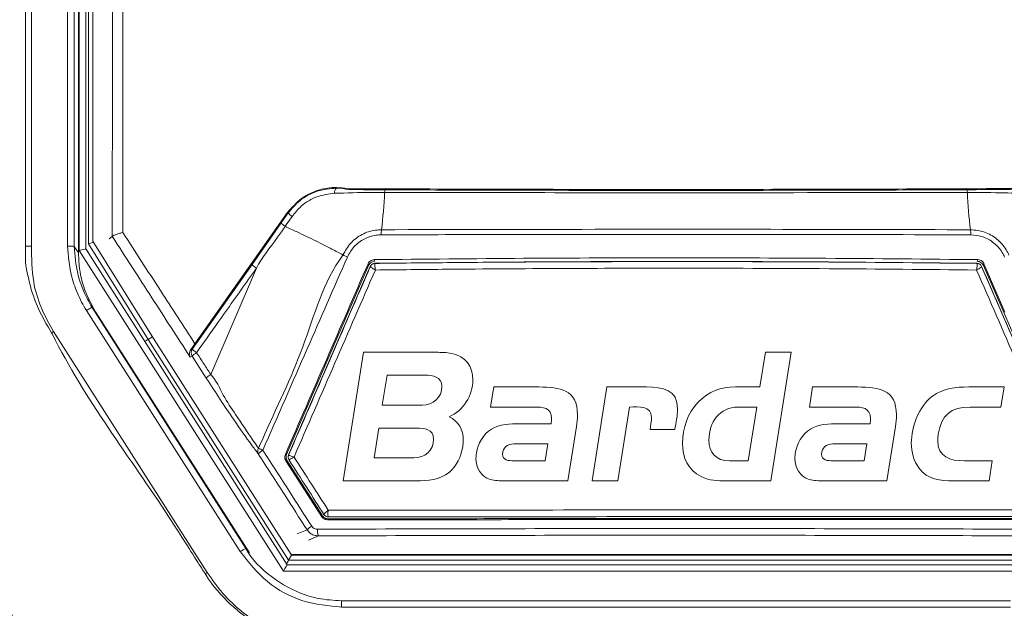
# Model space of a CAD drawing. Header units: millimetres. Extents: x 59 to 833, y 56 to 506.
# Tile 25 of 34: x 362 to 436, y 281 to 325. Entities that reach past the tile are written whole.
import ezdxf

# ---------------------------------------------------------------- set-up
doc = ezdxf.new("R2010")
doc.units = ezdxf.units.MM
doc.header["$LTSCALE"] = 2
doc.layers.add('Layer 1', color=7, linetype='Continuous')

# ---------------------------------------------------------------- blocks, each defined once
blk = doc.blocks.new('block 2')
at = {"layer": 'Layer 1', "lineweight": 0}
for points, knots in [([(0.3938, -0.3317), (0.4208, -0.3446), (0.4337, -0.3678), (0.4337, -0.3975), (0.4337, -0.4039), (0.4332, -0.4099), (0.4321, -0.4164), (0.4278, -0.4433), (0.4154, -0.4703), (0.3938, -0.4875), (0.3674, -0.5086), (0.3345, -0.5113), (0.3021, -0.5113), (0.3021, -0.5113), (0.0972, -0.5113), (0.0972, -0.5113), (0.0972, -0.5113), (0.1544, -0.1516), (0.1544, -0.1516), (0.1544, -0.1516), (0.3577, -0.1516), (0.3577, -0.1516), (0.3722, -0.1516), (0.3868, -0.1521), (0.4014, -0.1548), (0.4396, -0.1624), (0.4607, -0.1909), (0.4607, -0.2292), (0.4607, -0.2707), (0.4337, -0.3166), (0.3938, -0.3317)], [0, 0, 0, 0, 1, 1, 1, 2, 2, 2, 3, 3, 3, 4, 4, 4, 5, 5, 5, 6, 6, 6, 7, 7, 7, 8, 8, 8, 9, 9, 9, 10, 10, 10, 10]), ([(1.2944, -0.5113), (1.2944, -0.5113), (1.1699, -0.5113), (1.1699, -0.5113), (1.145, -0.5113), (1.1224, -0.5107), (1.0997, -0.4994), (1.0625, -0.4811), (1.0474, -0.446), (1.0474, -0.4056), (1.0474, -0.363), (1.0615, -0.322), (1.0911, -0.2912), (1.1208, -0.2605), (1.1537, -0.2486), (1.1957, -0.2486), (1.1957, -0.2486), (1.2637, -0.2486), (1.2637, -0.2486), (1.2637, -0.2486), (1.2793, -0.1516), (1.2793, -0.1516), (1.2793, -0.1516), (1.3516, -0.1516), (1.3516, -0.1516), (1.3516, -0.1516), (1.2944, -0.5113), (1.2944, -0.5113)], [0, 0, 0, 0, 1, 1, 1, 2, 2, 2, 3, 3, 3, 4, 4, 4, 5, 5, 5, 6, 6, 6, 7, 7, 7, 8, 8, 8, 9, 9, 9, 9]), ([(0.3264, -0.2157), (0.3264, -0.2157), (0.2207, -0.2157), (0.2207, -0.2157), (0.2207, -0.2157), (0.2072, -0.2993), (0.2072, -0.2993), (0.2072, -0.2993), (0.3183, -0.2993), (0.3183, -0.2993), (0.3496, -0.2993), (0.3739, -0.2788), (0.3739, -0.2465), (0.3739, -0.219), (0.348, -0.2157), (0.3264, -0.2157)], [0, 0, 0, 0, 1, 1, 1, 2, 2, 2, 3, 3, 3, 4, 4, 4, 5, 5, 5, 5]), ([(0.7508, -0.3592), (0.7508, -0.3592), (0.7265, -0.5113), (0.7265, -0.5113), (0.7265, -0.5113), (0.5497, -0.5113), (0.5497, -0.5113), (0.5362, -0.5113), (0.5222, -0.5107), (0.5092, -0.507), (0.4823, -0.4989), (0.4693, -0.4746), (0.4693, -0.4476), (0.4693, -0.4428), (0.4698, -0.4385), (0.4704, -0.4336), (0.4742, -0.4072), (0.4898, -0.3808), (0.5125, -0.3662), (0.5346, -0.3522), (0.5659, -0.3516), (0.5912, -0.3516), (0.5912, -0.3516), (0.6796, -0.3516), (0.6796, -0.3516), (0.6802, -0.3468), (0.6807, -0.3419), (0.6807, -0.3371), (0.6807, -0.3058), (0.657, -0.3047), (0.6322, -0.3047), (0.6322, -0.3047), (0.5103, -0.3047), (0.5103, -0.3047), (0.5103, -0.3047), (0.5189, -0.2486), (0.5189, -0.2486), (0.5189, -0.2486), (0.6451, -0.2486), (0.6451, -0.2486), (0.7039, -0.2486), (0.7535, -0.2556), (0.7535, -0.3268), (0.7535, -0.3376), (0.7524, -0.3484), (0.7508, -0.3592)], [0, 0, 0, 0, 1, 1, 1, 2, 2, 2, 3, 3, 3, 4, 4, 4, 5, 5, 5, 6, 6, 6, 7, 7, 7, 8, 8, 8, 9, 9, 9, 10, 10, 10, 11, 11, 11, 12, 12, 12, 13, 13, 13, 14, 14, 14, 15, 15, 15, 15]), ([(1.0259, -0.3673), (1.0259, -0.3673), (0.9563, -0.3673), (0.9563, -0.3673), (0.9579, -0.3565), (0.9606, -0.3452), (0.9606, -0.3344), (0.9606, -0.2993), (0.9245, -0.3047), (0.8991, -0.3047), (0.8991, -0.3047), (0.8662, -0.5113), (0.8662, -0.5113), (0.8662, -0.5113), (0.794, -0.5113), (0.794, -0.5113), (0.794, -0.5113), (0.8355, -0.2486), (0.8355, -0.2486), (0.8355, -0.2486), (0.9466, -0.2486), (0.9466, -0.2486), (0.9924, -0.2486), (1.0334, -0.2556), (1.0334, -0.3101), (1.0334, -0.3295), (1.0291, -0.3484), (1.0259, -0.3673)], [0, 0, 0, 0, 1, 1, 1, 2, 2, 2, 3, 3, 3, 4, 4, 4, 5, 5, 5, 6, 6, 6, 7, 7, 7, 8, 8, 8, 9, 9, 9, 9]), ([(1.6434, -0.3592), (1.6434, -0.3592), (1.6191, -0.5113), (1.6191, -0.5113), (1.6191, -0.5113), (1.4422, -0.5113), (1.4422, -0.5113), (1.4287, -0.5113), (1.4147, -0.5107), (1.4017, -0.507), (1.3748, -0.4989), (1.3618, -0.4746), (1.3618, -0.4476), (1.3618, -0.4428), (1.3624, -0.4385), (1.3629, -0.4336), (1.3667, -0.4072), (1.3823, -0.3808), (1.405, -0.3662), (1.4271, -0.3522), (1.4584, -0.3516), (1.4837, -0.3516), (1.4837, -0.3516), (1.5722, -0.3516), (1.5722, -0.3516), (1.5727, -0.3468), (1.5732, -0.3419), (1.5732, -0.3371), (1.5732, -0.3058), (1.5495, -0.3047), (1.5247, -0.3047), (1.5247, -0.3047), (1.4028, -0.3047), (1.4028, -0.3047), (1.4028, -0.3047), (1.4115, -0.2486), (1.4115, -0.2486), (1.4115, -0.2486), (1.5376, -0.2486), (1.5376, -0.2486), (1.5964, -0.2486), (1.646, -0.2556), (1.646, -0.3268), (1.646, -0.3376), (1.645, -0.3484), (1.6434, -0.3592)], [0, 0, 0, 0, 1, 1, 1, 2, 2, 2, 3, 3, 3, 4, 4, 4, 5, 5, 5, 6, 6, 6, 7, 7, 7, 8, 8, 8, 9, 9, 9, 10, 10, 10, 11, 11, 11, 12, 12, 12, 13, 13, 13, 14, 14, 14, 15, 15, 15, 15]), ([(1.9383, -0.3047), (1.9383, -0.3047), (1.8521, -0.3047), (1.8521, -0.3047), (1.7981, -0.3047), (1.7712, -0.3268), (1.7631, -0.3802), (1.762, -0.3862), (1.7615, -0.3926), (1.7615, -0.3986), (1.7615, -0.4449), (1.7965, -0.4552), (1.8364, -0.4552), (1.8364, -0.4552), (1.9141, -0.4552), (1.9141, -0.4552), (1.9141, -0.4552), (1.9054, -0.5113), (1.9054, -0.5113), (1.9054, -0.5113), (1.8068, -0.5113), (1.8068, -0.5113), (1.7685, -0.5113), (1.7334, -0.5086), (1.7086, -0.4751), (1.6941, -0.4552), (1.6876, -0.4309), (1.6876, -0.4061), (1.6876, -0.3587), (1.7081, -0.3036), (1.7469, -0.2745), (1.7771, -0.2519), (1.8122, -0.2486), (1.8483, -0.2486), (1.8483, -0.2486), (1.947, -0.2486), (1.947, -0.2486), (1.947, -0.2486), (1.9383, -0.3047), (1.9383, -0.3047)], [0, 0, 0, 0, 1, 1, 1, 2, 2, 2, 3, 3, 3, 4, 4, 4, 5, 5, 5, 6, 6, 6, 7, 7, 7, 8, 8, 8, 9, 9, 9, 10, 10, 10, 11, 11, 11, 12, 12, 12, 13, 13, 13, 13]), ([(1.2027, -0.3047), (1.151, -0.3047), (1.1213, -0.3473), (1.1213, -0.3964), (1.1213, -0.4325), (1.1413, -0.4552), (1.1785, -0.4552), (1.1785, -0.4552), (1.2308, -0.4552), (1.2308, -0.4552), (1.2308, -0.4552), (1.2551, -0.3047), (1.2551, -0.3047), (1.2551, -0.3047), (1.2027, -0.3047), (1.2027, -0.3047)], [0, 0, 0, 0, 1, 1, 1, 2, 2, 2, 3, 3, 3, 4, 4, 4, 5, 5, 5, 5]), ([(0.3027, -0.3635), (0.3027, -0.3635), (0.197, -0.3635), (0.197, -0.3635), (0.197, -0.3635), (0.184, -0.4471), (0.184, -0.4471), (0.184, -0.4471), (0.2951, -0.4471), (0.2951, -0.4471), (0.3264, -0.4471), (0.3507, -0.4266), (0.3507, -0.3942), (0.3507, -0.3667), (0.3242, -0.3635), (0.3027, -0.3635)], [0, 0, 0, 0, 1, 1, 1, 2, 2, 2, 3, 3, 3, 4, 4, 4, 5, 5, 5, 5]), ([(0.575, -0.4077), (0.5578, -0.4077), (0.5437, -0.4185), (0.5437, -0.4368), (0.5437, -0.4536), (0.5615, -0.4552), (0.5745, -0.4552), (0.5745, -0.4552), (0.6629, -0.4552), (0.6629, -0.4552), (0.6629, -0.4552), (0.6705, -0.4077), (0.6705, -0.4077), (0.6705, -0.4077), (0.575, -0.4077), (0.575, -0.4077)], [0, 0, 0, 0, 1, 1, 1, 2, 2, 2, 3, 3, 3, 4, 4, 4, 5, 5, 5, 5]), ([(1.4675, -0.4077), (1.4503, -0.4077), (1.4363, -0.4185), (1.4363, -0.4368), (1.4363, -0.4536), (1.4541, -0.4552), (1.467, -0.4552), (1.467, -0.4552), (1.5554, -0.4552), (1.5554, -0.4552), (1.5554, -0.4552), (1.563, -0.4077), (1.563, -0.4077), (1.563, -0.4077), (1.4675, -0.4077), (1.4675, -0.4077)], [0, 0, 0, 0, 1, 1, 1, 2, 2, 2, 3, 3, 3, 4, 4, 4, 5, 5, 5, 5])]:
    blk.add_open_spline(points, degree=3, knots=knots, dxfattribs=at)
blk = doc.blocks.new('bardac-logo-vector')
at = {"layer": 'Layer 1'}
blk.add_blockref('block 2', (0, 0), dxfattribs=at)

msp = doc.modelspace()

# ---------------------------------------------------------------- linework, layer by layer
at = {"color": 7, "linetype": 'Continuous', "lineweight": 15}
for p, q in [((365.535, 307.669), (365.535, 467.864)), ((366.035, 467.603), (366.035, 307.651)), ((366.346, 468.001), (366.346, 307.146)), ((366.399, 307.345), (366.399, 419.209)), ((366.899, 418.683), (366.899, 307.463)), ((367.414, 418.657), (367.414, 308.036)), ((375.057, 300.376), (381.956, 310.159)), ((381.51, 309.42), (382.028, 310.154)), ((382.028, 310.154), (381.956, 310.159)), ((379.321, 306.316), (381.51, 309.42)), ((382.313, 309.9), (381.799, 309.157)), ((367.46, 307.963), (367.083, 307.855)), ((367.083, 307.855), (371.554, 300.707)), ((367.414, 308.036), (371.834, 300.97)), ((368.87, 308.408), (368.649, 308.23)), ((368.87, 308.408), (368.871, 308.409)), ((366.287, 307.242), (366.035, 307.651)), ((366.346, 307.146), (366.287, 307.242)), ((381.675, 283.393), (366.399, 307.345)), ((366.899, 307.463), (381.949, 283.864)), ((366.899, 307.463), (367.08, 307.222)), ((374.865, 299.998), (379.321, 306.316)), ((388.039, 306.239), (381.91, 292.106)), ((388.526, 306.387), (388.522, 306.384)), ((388.526, 306.392), (388.526, 306.387)), ((433.51, 306.387), (433.51, 306.392)), ((433.514, 306.384), (433.51, 306.387)), ((436.268, 301.007), (433.997, 306.239)), ((434.043, 306.363), (435.611, 302.753)), ((376.235, 298.082), (379.646, 306.027)), ((388.164, 306.151), (382.058, 292.069)), ((388.164, 306.146), (388.164, 306.151)), ((388.164, 306.146), (388.164, 306.146)), ((433.872, 306.152), (433.872, 306.146)), ((439.887, 292.281), (433.872, 306.152)), ((378.443, 284.847), (366.943, 302.857)), ((367.365, 303.098), (378.865, 285.087)), ((367.577, 302.825), (367.365, 303.098)), ((367.627, 302.76), (367.577, 302.825)), ((367.627, 302.76), (379.127, 284.749)), ((364.477, 301.287), (375.979, 283.278)), ((371.554, 300.707), (371.873, 300.909)), ((371.554, 300.707), (382.056, 284.212)), ((371.834, 300.97), (382.238, 284.629)), ((374.752, 299.952), (374.865, 299.998)), ((374.853, 299.444), (374.698, 299.382)), ((375.904, 297.814), (374.853, 299.444)), ((384.532, 287.457), (381.85, 291.638)), ((381.948, 291.635), (384.579, 287.533)), ((382.025, 291.91), (382.025, 291.905)), ((382.088, 291.689), (382.088, 291.689)), ((385.022, 287.45), (385.028, 287.447)), ((382.266, 284.595), (382.056, 284.212)), ((382.056, 284.212), (440.006, 284.212)), ((382.238, 284.629), (439.824, 284.629)), ((382.266, 284.595), (382.238, 284.629)), ((382.266, 284.595), (439.796, 284.595)), ((440.088, 283.864), (381.949, 283.864)), ((440.361, 283.393), (381.675, 283.393)), ((436.018, 281.171), (386.018, 281.171)), ((436.018, 280.699), (386.018, 280.699))]:
    msp.add_line(p, q, dxfattribs=at)
at = {"color": 8, "linetype": 'Continuous', "lineweight": 15}
for p, q in [((367.083, 418.531), (367.083, 307.855)), ((382.696, 286.168), (383.432, 286.485)), ((384.279, 286.022), (383.541, 285.704)), ((386.018, 281.171), (386.018, 280.699))]:
    msp.add_line(p, q, dxfattribs=at)
at = {"color": 7, "linetype": 'Continuous', "lineweight": 15, "flags": 128}
for points in [[(389.321, 311.885), (389.31, 311.942), (389.298, 311.976), (389.285, 311.986), (389.272, 311.972), (389.26, 311.933), (389.249, 311.872), (389.24, 311.792), (389.233, 311.696)], [(432.716, 311.892), (432.727, 311.946), (432.739, 311.978), (432.752, 311.986), (432.764, 311.97), (432.776, 311.931), (432.787, 311.87), (432.796, 311.79), (432.803, 311.696)], [(388.039, 306.239), (388.015, 306.303), (387.993, 306.363)], [(388.447, 306.666), (388.47, 306.602), (388.493, 306.542)], [(433.543, 306.542), (433.566, 306.602), (433.589, 306.666)], [(434.043, 306.363), (434.021, 306.303), (433.997, 306.239)], [(381.812, 292.109), (381.861, 292.107), (381.91, 292.106)], [(381.948, 291.635), (381.9, 291.636), (381.85, 291.638)], [(384.532, 287.457), (384.555, 287.494), (384.579, 287.533)], [(385.001, 287.302), (384.978, 287.265), (384.954, 287.226)]]:
    msp.add_lwpolyline(points, dxfattribs=at)
at = {"color": 7, "linetype": 'Continuous', "lineweight": 15}
for centre, radius, start, end in [((385.923, 311.684), 0.442, 132.49424, 187.42585), ((354.294, 313.222), 34.972, 352.90622, 357.49941), ((467.742, 313.222), 34.972, 182.50059, 187.09378), ((382.867, 310.81), 1.065, 217.99354, 238.65923), ((392.052, 308.558), 3.073, 173.55304, 180.65675), ((429.984, 308.558), 3.073, 359.34401, 6.4462), ((362.779, 302.938), 4.741, 89.33696, 94.79463), ((388.531, 305.987), 0.4, 90.71467, 156.526), ((388.529, 305.987), 0.397, 91.00208, 156.43316), ((433.505, 305.987), 0.4, 23.47282, 89.28597), ((433.507, 305.987), 0.398, 23.56588, 88.99227), ((369.749, 292.818), 9.976, 121.90509, 122.9391), ((375.276, 299.712), 0.5, 145.17028, 212.37275), ((375.735, 298.705), 1.151, 118.8013, 140.04585), ((375.729, 300.64), 1.077, 216.61462, 239.38094), ((380.168, 292.347), 0.424, 146.92731, 207.0138), ((380.827, 291.184), 1.419, 119.29326, 136.90054), ((381.838, 296.331), 4.264, 241.64788, 246.42339), ((382.425, 291.905), 0.4, 156.59154, 212.63458), ((382.425, 291.905), 0.4, 180.71006, 212.69214), ((385.024, 287.845), 0.395, 212.74743, 269.77541), ((385.028, 287.847), 0.4, 212.67057, 270.07942), ((384.609, 285.301), 1.67, 119.64538, 134.82706), ((385.226, 286.407), 1.022, 173.57777, 202.1266), ((379.915, 282.76), 2.554, 114.2979, 125.20321), ((381.296, 274.92), 9.906, 122.46371, 123.5245)]:
    msp.add_arc(centre, radius, start, end, dxfattribs=at)
for centre, major_axis, ratio, start_param, end_param in [((385.624, 310.678), (-0.195, 1.536), 0.999517, 5.504106, 5.575896), ((366.399, 307.316), (0.5, 0.146), 0.052215, 0.019674, 1.555564), ((381.675, 283.364), (0.274, 0.5), 0.023905, 6.274521, 7.810411)]:
    msp.add_ellipse(centre, major_axis=major_axis, ratio=ratio, start_param=start_param, end_param=end_param, dxfattribs=at)
for points, knots in [([(369.978, 255.075), (368.484, 257.272), (365.495, 261.668), (362.14, 267.175), (359.617, 271.431), (358.288, 275.331), (357.595, 280.077), (357.363, 285.551), (357.531, 291.054), (357.848, 296.559), (358.272, 318.058), (357.758, 355.532), (357.958, 410.817), (357.99, 448.234), (358.006, 467.867)], [0, 0, 0, 0, 0.036896, 0.073835, 0.089676, 0.105474, 0.130667, 0.155947, 0.181438, 0.20701, 0.232449, 0.479726, 0.727003, 1, 1, 1, 1]), ([(410.985, 255.612), (405.882, 255.601), (397.183, 255.583), (387.681, 255.69), (382.487, 255.597), (379.639, 255.835), (376.505, 257.09), (373.411, 259.939), (370.885, 263.755), (368.313, 268.011), (366.032, 271.879), (363.824, 275.206), (362.032, 278.203), (360.636, 281.442), (359.905, 284.921), (359.597, 288.486), (359.375, 306.003), (359.574, 337.44), (359.594, 396.034), (359.616, 439.494), (359.63, 467.84)], [0, 0, 0, 0, 0.061132, 0.104201, 0.113809, 0.123362, 0.138294, 0.153202, 0.173045, 0.192953, 0.212862, 0.226844, 0.240817, 0.254683, 0.268905, 0.283218, 0.297533, 0.478788, 0.660045, 1, 1, 1, 1]), ([(362.382, 307.662), (362.382, 307.995), (362.382, 309.659), (362.381, 316.648), (362.377, 344.604), (362.37, 396.336), (362.369, 442.745), (362.368, 467.853)], [0, 0, 0, 0, 0.006233, 0.031164, 0.130887, 0.529782, 1, 1, 1, 1]), ([(362.755, 467.864), (362.761, 458.53), (362.778, 431.911), (362.798, 393.77), (362.818, 349.709), (362.828, 322.932), (362.833, 307.678)], [0, 0, 0, 0, 0.174814, 0.49852, 0.714325, 1, 1, 1, 1]), ([(462.406, 467.84), (462.407, 453.989), (462.408, 425.217), (462.454, 381.513), (462.458, 336.732), (462.669, 305.692), (462.436, 288.395), (462.123, 284.872), (461.395, 281.435), (460.017, 278.233), (458.249, 275.269), (456.061, 271.962), (453.782, 268.113), (451.203, 263.866), (448.703, 260.039), (445.644, 257.156), (442.561, 255.879), (439.793, 255.609), (434.531, 255.679), (424.928, 255.589), (416.087, 255.603), (410.985, 255.612)], [0, 0, 0, 0, 0.166079, 0.344991, 0.523901, 0.70281, 0.716952, 0.731094, 0.745147, 0.758851, 0.772659, 0.786476, 0.806359, 0.82624, 0.846067, 0.86097, 0.875896, 0.884989, 0.894134, 0.938897, 1, 1, 1, 1]), ([(368.871, 308.409), (368.878, 315.611), (368.897, 337.181), (368.902, 373.115), (368.875, 401.827), (368.862, 416.183)], [0, 0, 0, 0, 0.200379, 0.600189, 1, 1, 1, 1]), ([(369.643, 416.229), (369.656, 401.868), (369.683, 373.146), (369.677, 337.295), (369.658, 315.813), (369.652, 308.706)], [0, 0, 0, 0, 0.400889, 0.801781, 1, 1, 1, 1]), ([(381.956, 310.159), (382.288, 310.544), (382.951, 311.312), (384.279, 311.921), (385.488, 312.109), (386.191, 312.011), (386.473, 311.972)], [0, 0, 0, 0, 0.2930897, 0.5860995, 0.8334552, 1, 1, 1, 1]), ([(382.028, 310.154), (382.297, 310.474), (382.888, 311.176), (384.165, 311.873), (385.139, 311.964), (385.625, 312.009)], [0, 0, 0, 0, 0.294994, 0.648049, 1, 1, 1, 1]), ([(385.485, 311.626), (385.041, 311.568), (384.154, 311.452), (383.041, 310.789), (382.532, 310.167), (382.313, 309.9)], [0, 0, 0, 0, 0.363129, 0.726362, 1, 1, 1, 1]), ([(389.233, 311.696), (388.902, 311.695), (387.63, 311.693), (386.397, 311.655), (385.485, 311.626)], [0, 0, 0, 0, 0.259744, 1, 1, 1, 1]), ([(386.564, 311.908), (386.256, 311.958), (385.944, 312.009), (385.629, 312.009), (385.625, 312.009)], [0, 0, 0, 0, 0.985482, 1, 1, 1, 1]), ([(386.473, 311.972), (389.745, 311.958), (396.298, 311.931), (406.462, 311.914), (416.928, 311.917), (427.284, 311.941), (434.022, 311.973), (437.201, 311.989)], [0, 0, 0, 0, 0.194168, 0.388868, 0.599673, 0.811159, 1, 1, 1, 1]), ([(386.564, 311.908), (387.15, 311.901), (388.057, 311.892), (388.991, 311.887), (389.321, 311.885)], [0, 0, 0, 0, 0.645928, 1, 1, 1, 1]), ([(432.803, 311.696), (432.472, 311.695), (430.816, 311.691), (423.846, 311.675), (413.398, 311.664), (400.504, 311.671), (392.99, 311.688), (389.233, 311.696)], [0, 0, 0, 0, 0.0229043, 0.1145262, 0.4813265, 0.7406631, 1, 1, 1, 1]), ([(389.321, 311.885), (391.807, 311.876), (396.651, 311.858), (403.885, 311.844), (408.962, 311.841), (413.002, 311.842), (417.336, 311.845), (423.998, 311.858), (429.565, 311.878), (432.466, 311.891), (432.716, 311.892)], [0, 0, 0, 0, 0.172391, 0.335892, 0.499624, 0.522619, 0.614605, 0.798607, 0.982609, 1, 1, 1, 1]), ([(432.716, 311.892), (433.046, 311.894), (434.274, 311.901), (435.461, 311.915), (436.328, 311.925)], [0, 0, 0, 0, 0.269217, 1, 1, 1, 1]), ([(436.551, 311.626), (436.232, 311.636), (435.003, 311.675), (433.739, 311.687), (432.803, 311.696)], [0, 0, 0, 0, 0.25968, 1, 1, 1, 1]), ([(381.51, 309.42), (381.513, 309.411), (381.518, 309.394), (381.58, 309.332), (381.675, 309.251), (381.758, 309.188), (381.799, 309.157)], [0, 0, 0, 0, 0.25, 0.499987, 0.749998, 1, 1, 1, 1]), ([(368.871, 308.409), (368.888, 308.422), (368.921, 308.448), (369.103, 308.522), (369.35, 308.61), (369.55, 308.674), (369.649, 308.705), (369.652, 308.706)], [0, 0, 0, 0, 0.250956, 0.50162, 0.759579, 0.993581, 1, 1, 1, 1]), ([(369.652, 308.706), (370.593, 307.257), (372.395, 304.484), (374.196, 301.704), (375.057, 300.376)], [0, 0, 0, 0, 0.522235, 1, 1, 1, 1]), ([(381.799, 309.157), (381.799, 309.157), (381.637, 308.896), (380.885, 307.825), (380.031, 306.797), (379.648, 306.032), (379.648, 306.032)], [0, 0, 0, 0, 0.00002, 0.262485, 0.999981, 1, 1, 1, 1]), ([(381.799, 309.157), (382.086, 309.023), (382.891, 308.648), (384.11, 308.06), (385.293, 307.464), (385.861, 307.155), (386.121, 307.013)], [0, 0, 0, 0, 0.162524, 0.456804, 0.751084, 1, 1, 1, 1]), ([(386.121, 307.013), (386.297, 307.326), (386.647, 307.95), (387.525, 308.594), (388.35, 308.874), (388.851, 308.896), (388.998, 308.903)], [0, 0, 0, 0, 0.292498, 0.584937, 0.877808, 1, 1, 1, 1]), ([(388.979, 308.523), (388.848, 308.517), (388.407, 308.497), (387.681, 308.249), (386.91, 307.683), (386.602, 307.134), (386.449, 306.86)], [0, 0, 0, 0, 0.1231405, 0.4159011, 0.7080447, 1, 1, 1, 1]), ([(433.057, 308.523), (428.569, 308.534), (419.571, 308.556), (407.681, 308.558), (397.472, 308.546), (391.812, 308.53), (388.979, 308.523)], [0, 0, 0, 0, 0.306069, 0.613629, 0.806628, 1, 1, 1, 1]), ([(388.998, 308.903), (394.317, 308.916), (404.292, 308.939), (419.026, 308.937), (428.359, 308.914), (433.038, 308.903)], [0, 0, 0, 0, 0.362929, 0.680631, 1, 1, 1, 1]), ([(433.038, 308.903), (433.393, 308.867), (434.102, 308.795), (435.043, 308.245), (435.629, 307.597), (435.85, 307.145), (435.915, 307.013)], [0, 0, 0, 0, 0.292862, 0.585722, 0.879124, 1, 1, 1, 1]), ([(435.587, 306.86), (435.53, 306.977), (435.335, 307.375), (434.818, 307.945), (433.992, 308.428), (433.369, 308.491), (433.057, 308.523)], [0, 0, 0, 0, 0.122428, 0.415063, 0.70745, 1, 1, 1, 1]), ([(374.698, 299.382), (373.744, 300.861), (371.801, 303.874), (369.858, 306.879), (368.87, 308.408)], [0, 0, 0, 0, 0.4911179, 1, 1, 1, 1]), ([(362.382, 306.568), (362.382, 306.568), (362.382, 306.933), (362.382, 307.298), (362.382, 307.662)], [0, 0, 0, 0, 0.0000544, 1, 1, 1, 1]), ([(362.833, 307.678), (362.839, 306.781), (362.848, 305.223), (363.498, 303.059), (364.147, 301.885), (364.477, 301.287)], [0, 0, 0, 0, 0.400036, 0.694848, 1, 1, 1, 1]), ([(366.035, 307.651), (366.025, 307.654), (366.006, 307.66), (365.89, 307.666), (365.727, 307.67), (365.599, 307.67), (365.535, 307.669)], [0, 0, 0, 0, 0.250003, 0.49999, 0.750011, 1, 1, 1, 1]), ([(366.943, 302.857), (366.942, 302.86), (366.685, 303.277), (366.239, 304.149), (365.687, 305.754), (365.592, 306.955), (365.535, 307.669)], [0, 0, 0, 0, 0.001754, 0.289774, 0.577869, 1, 1, 1, 1]), ([(366.035, 307.651), (366.089, 306.975), (366.18, 305.839), (366.692, 304.31), (367.14, 303.502), (367.364, 303.098)], [0, 0, 0, 0, 0.422977, 0.711252, 1, 1, 1, 1]), ([(366.345, 307.146), (366.366, 306.722), (366.407, 305.875), (366.762, 304.362), (367.295, 303.373), (367.626, 302.76)], [0, 0, 0, 0, 0.274962, 0.550025, 1, 1, 1, 1]), ([(379.813, 292.578), (379.915, 292.813), (381.013, 295.339), (383.366, 300.005), (384.621, 305.013), (386.121, 307.013), (386.121, 307.013)], [0, 0, 0, 0, 0.048972, 0.524485, 0.999998, 1, 1, 1, 1]), ([(386.121, 307.013), (386.141, 307.003), (386.18, 306.984), (386.259, 306.946), (386.35, 306.904), (386.416, 306.874), (386.449, 306.86)], [0, 0, 0, 0, 0.250006, 0.499993, 0.749988, 1, 1, 1, 1]), ([(364.325, 301.191), (363.98, 301.783), (363.291, 302.967), (362.732, 304.61), (362.498, 305.802), (362.382, 306.373), (362.382, 306.568), (362.382, 306.568)], [0, 0, 0, 0, 0.355038, 0.710108, 0.887393, 0.999989, 1, 1, 1, 1]), ([(379.645, 306.027), (379.599, 306.061), (379.508, 306.129), (379.4, 306.217), (379.328, 306.284), (379.321, 306.302), (379.317, 306.311)], [0, 0, 0, 0, 0.249991, 0.500019, 0.749988, 1, 1, 1, 1]), ([(386.449, 306.86), (385.447, 304.57), (383.34, 299.756), (381.236, 294.945), (380.132, 292.422)], [0, 0, 0, 0, 0.475514, 1, 1, 1, 1]), ([(381.812, 292.109), (381.813, 292.112), (383.871, 296.861), (385.932, 301.613), (387.993, 306.363)], [0, 0, 0, 0, 0.000628, 1, 1, 1, 1]), ([(387.993, 306.363), (388.02, 306.412), (388.076, 306.512), (388.215, 306.615), (388.345, 306.66), (388.424, 306.664), (388.447, 306.666)], [0, 0, 0, 0, 0.293735, 0.587442, 0.881839, 1, 1, 1, 1]), ([(388.493, 306.542), (388.436, 306.535), (388.324, 306.523), (388.175, 306.434), (388.083, 306.331), (388.049, 306.259), (388.039, 306.239)], [0, 0, 0, 0, 0.294046, 0.588053, 0.882587, 1, 1, 1, 1]), ([(388.164, 306.151), (388.186, 306.191), (388.23, 306.27), (388.341, 306.351), (388.445, 306.387), (388.508, 306.391), (388.526, 306.392)], [0, 0, 0, 0, 0.292276, 0.584447, 0.878054, 1, 1, 1, 1]), ([(388.447, 306.666), (392.166, 306.704), (399.617, 306.781), (410.897, 306.811), (422.245, 306.782), (429.804, 306.705), (433.589, 306.666)], [0, 0, 0, 0, 0.2477976, 0.4964297, 0.7477793, 1, 1, 1, 1]), ([(388.522, 306.384), (388.517, 306.374), (388.509, 306.356), (388.506, 306.274), (388.51, 306.158), (388.522, 306.025), (388.534, 305.931), (388.539, 305.892), (388.54, 305.891)], [0, 0, 0, 0, 0.207373, 0.405912, 0.611118, 0.839784, 0.993659, 1, 1, 1, 1]), ([(433.51, 306.392), (429.82, 306.43), (422.356, 306.508), (411.05, 306.538), (399.725, 306.508), (392.235, 306.43), (388.526, 306.392)], [0, 0, 0, 0, 0.246686, 0.499151, 0.752016, 1, 1, 1, 1]), ([(388.526, 306.387), (390.319, 306.407), (394.957, 306.459), (402.471, 306.509), (411.989, 306.531), (422.357, 306.502), (429.822, 306.425), (433.51, 306.387)], [0, 0, 0, 0, 0.120004, 0.310425, 0.500846, 0.753449, 1, 1, 1, 1]), ([(433.496, 305.891), (433.497, 305.893), (433.502, 305.931), (433.514, 306.025), (433.526, 306.158), (433.53, 306.274), (433.527, 306.356), (433.519, 306.375), (433.514, 306.384)], [0, 0, 0, 0, 0.0063412, 0.1602505, 0.3889068, 0.5941049, 0.7926357, 1, 1, 1, 1]), ([(433.997, 306.239), (433.97, 306.289), (433.914, 306.388), (433.775, 306.492), (433.645, 306.537), (433.566, 306.541), (433.543, 306.542)], [0, 0, 0, 0, 0.293758, 0.587464, 0.881883, 1, 1, 1, 1]), ([(433.589, 306.666), (433.646, 306.659), (433.758, 306.647), (433.907, 306.558), (433.999, 306.455), (434.033, 306.383), (434.043, 306.363)], [0, 0, 0, 0, 0.294027, 0.587995, 0.882465, 1, 1, 1, 1]), ([(379.641, 306.022), (379.45, 305.751), (378.492, 304.396), (377.005, 302.292), (375.71, 300.462), (375.181, 299.714)], [0, 0, 0, 0, 0.128809, 0.644045, 1, 1, 1, 1]), ([(382.058, 292.064), (383.08, 294.424), (385.113, 299.117), (387.151, 303.812), (388.164, 306.146)], [0, 0, 0, 0, 0.50284, 1, 1, 1, 1]), ([(388.54, 305.891), (387.532, 303.576), (385.505, 298.917), (383.482, 294.259), (382.464, 291.914)], [0, 0, 0, 0, 0.496783, 1, 1, 1, 1]), ([(388.54, 305.891), (388.538, 305.892), (388.505, 305.912), (388.426, 305.96), (388.317, 306.029), (388.229, 306.089), (388.173, 306.131), (388.167, 306.141), (388.164, 306.146)], [0, 0, 0, 0, 0.006335, 0.160234, 0.388908, 0.594116, 0.792681, 1, 1, 1, 1]), ([(433.496, 305.891), (429.822, 305.929), (422.361, 306.006), (411.991, 306.034), (402.451, 306.013), (394.942, 305.962), (390.315, 305.911), (388.54, 305.891)], [0, 0, 0, 0, 0.245817, 0.499152, 0.690125, 0.881098, 1, 1, 1, 1]), ([(433.872, 306.146), (433.869, 306.141), (433.863, 306.131), (433.807, 306.09), (433.719, 306.03), (433.61, 305.961), (433.531, 305.912), (433.498, 305.892), (433.496, 305.891)], [0, 0, 0, 0, 0.207355, 0.40587, 0.611116, 0.83977, 0.993665, 1, 1, 1, 1]), ([(439.48, 292.126), (438.477, 294.435), (436.485, 299.023), (434.488, 303.612), (433.496, 305.891)], [0, 0, 0, 0, 0.503244, 1, 1, 1, 1]), ([(433.872, 306.146), (434.87, 303.847), (436.877, 299.223), (438.88, 294.6), (439.887, 292.275)], [0, 0, 0, 0, 0.497137, 1, 1, 1, 1]), ([(367.365, 303.098), (367.357, 303.097), (367.341, 303.094), (367.243, 303.04), (367.105, 302.959), (366.997, 302.891), (366.943, 302.857)], [0, 0, 0, 0, 0.249992, 0.499993, 0.749998, 1, 1, 1, 1]), ([(364.392, 301.089), (364.392, 301.089), (364.375, 301.122), (364.35, 301.157), (364.325, 301.191)], [0, 0, 0, 0, 0.000598, 1, 1, 1, 1]), ([(375.825, 283.178), (375.646, 283.459), (374.749, 284.861), (370.996, 290.865), (366.817, 296.237), (364.392, 301.089), (364.392, 301.089)], [0, 0, 0, 0, 0.047007, 0.235036, 0.999997, 1, 1, 1, 1]), ([(371.329, 300.563), (371.36, 300.583), (371.425, 300.625), (371.509, 300.679), (371.554, 300.707)], [0, 0, 0, 0, 0.466888, 1, 1, 1, 1]), ([(375.057, 300.376), (374.989, 300.28), (374.881, 300.127), (374.787, 300), (374.752, 299.952)], [0, 0, 0, 0, 0.626422, 1, 1, 1, 1]), ([(374.752, 299.952), (374.719, 299.896), (374.637, 299.755), (374.634, 299.553), (374.674, 299.429), (374.697, 299.383), (374.698, 299.382)], [0, 0, 0, 0, 0.28405, 0.708886, 0.992849, 1, 1, 1, 1]), ([(375.181, 299.714), (375.361, 299.435), (375.712, 298.892), (376.063, 298.348), (376.234, 298.083)], [0, 0, 0, 0, 0.512276, 1, 1, 1, 1]), ([(376.235, 298.082), (376.189, 298.051), (376.098, 297.989), (375.992, 297.907), (375.918, 297.843), (375.909, 297.823), (375.904, 297.813)], [0, 0, 0, 0, 0.249978, 0.499968, 0.74997, 1, 1, 1, 1]), ([(379.79, 292.154), (379.624, 292.373), (379.098, 293.063), (378.108, 294.478), (376.942, 296.214), (376.254, 297.275), (375.904, 297.814)], [0, 0, 0, 0, 0.165888, 0.524273, 0.75818, 1, 1, 1, 1]), ([(376.235, 298.082), (376.235, 298.082), (376.666, 297.651), (377.126, 296.495), (378.276, 294.856), (379.113, 293.544), (379.632, 292.822), (379.779, 292.623), (379.813, 292.578)], [0, 0, 0, 0, 0.000006, 0.238942, 0.477616, 0.835177, 0.962686, 1, 1, 1, 1]), ([(380.132, 292.422), (380.792, 291.398), (382.009, 289.509), (383.226, 287.618), (383.783, 286.752)], [0, 0, 0, 0, 0.541997, 1, 1, 1, 1]), ([(383.432, 286.485), (382.876, 287.351), (381.662, 289.242), (380.448, 291.13), (379.79, 292.154)], [0, 0, 0, 0, 0.4580016, 1, 1, 1, 1]), ([(381.85, 291.638), (381.824, 291.688), (381.773, 291.788), (381.762, 291.957), (381.795, 292.06), (381.812, 292.109)], [0, 0, 0, 0, 0.341411, 0.68283, 1, 1, 1, 1]), ([(381.91, 292.106), (381.893, 292.052), (381.859, 291.946), (381.875, 291.777), (381.924, 291.681), (381.948, 291.635)], [0, 0, 0, 0, 0.340968, 0.682003, 1, 1, 1, 1]), ([(382.058, 292.064), (382.061, 292.06), (382.069, 292.053), (382.137, 292.026), (382.242, 291.988), (382.358, 291.949), (382.436, 291.923), (382.463, 291.915), (382.464, 291.914)], [0, 0, 0, 0, 0.21819, 0.429144, 0.64632, 0.882506, 0.993471, 1, 1, 1, 1]), ([(382.464, 291.914), (382.463, 291.914), (382.438, 291.901), (382.365, 291.863), (382.257, 291.804), (382.159, 291.747), (382.097, 291.705), (382.091, 291.694), (382.088, 291.689)], [0, 0, 0, 0, 0.006531, 0.117499, 0.353664, 0.570826, 0.781813, 1, 1, 1, 1]), ([(384.691, 287.631), (384.264, 288.297), (383.396, 289.65), (382.529, 291.002), (382.088, 291.689)], [0, 0, 0, 0, 0.491951, 1, 1, 1, 1]), ([(382.464, 291.914), (382.897, 291.242), (383.747, 289.92), (384.598, 288.597), (385.016, 287.947)], [0, 0, 0, 0, 0.508298, 1, 1, 1, 1]), ([(360.155, 288.293), (360.155, 288.293), (360.155, 287.15), (360.172, 284.863), (360.667, 282.18), (361.629, 279.392), (362.157, 277.511), (363.158, 276.51), (363.158, 276.51)], [0, 0, 0, 0, 0.000005, 0.278036, 0.555539, 0.656027, 0.999997, 1, 1, 1, 1]), ([(384.691, 287.631), (384.692, 287.638), (384.695, 287.651), (384.745, 287.706), (384.825, 287.784), (384.921, 287.868), (384.989, 287.924), (385.015, 287.946), (385.016, 287.947)], [0, 0, 0, 0, 0.213, 0.419148, 0.630761, 0.860838, 0.993591, 1, 1, 1, 1]), ([(385.016, 287.947), (385.016, 287.945), (385.012, 287.911), (385.004, 287.822), (384.996, 287.69), (384.997, 287.568), (385.005, 287.481), (385.016, 287.46), (385.022, 287.45)], [0, 0, 0, 0, 0.00641, 0.139145, 0.369239, 0.580827, 0.786986, 1, 1, 1, 1]), ([(385.016, 287.947), (389.267, 287.95), (397.788, 287.956), (409.661, 287.962), (420.546, 287.965), (429.262, 287.967), (434.665, 287.967), (436.795, 287.967)], [0, 0, 0, 0, 0.247162, 0.495405, 0.685486, 0.876058, 1, 1, 1, 1]), ([(384.954, 287.226), (384.897, 287.232), (384.785, 287.243), (384.634, 287.327), (384.566, 287.414), (384.532, 287.457)], [0, 0, 0, 0, 0.338775, 0.677555, 1, 1, 1, 1]), ([(384.579, 287.533), (384.615, 287.488), (384.685, 287.399), (384.837, 287.318), (384.947, 287.307), (385.001, 287.302)], [0, 0, 0, 0, 0.337802, 0.675551, 1, 1, 1, 1]), ([(436.809, 287.246), (433.988, 287.246), (428.34, 287.246), (419.746, 287.245), (411.054, 287.243), (402.31, 287.238), (393.597, 287.233), (387.837, 287.228), (384.954, 287.226)], [0, 0, 0, 0, 0.163902, 0.328119, 0.496549, 0.665321, 0.832493, 1, 1, 1, 1]), ([(385.001, 287.302), (387.824, 287.304), (393.471, 287.309), (402.034, 287.314), (410.658, 287.318), (419.33, 287.321), (427.984, 287.322), (433.803, 287.322), (436.738, 287.322), (436.809, 287.322)], [0, 0, 0, 0, 0.164209, 0.328418, 0.49528, 0.662141, 0.829003, 0.995865, 1, 1, 1, 1]), ([(436.783, 287.467), (434.641, 287.467), (429.242, 287.467), (420.53, 287.465), (409.683, 287.462), (397.814, 287.456), (389.296, 287.45), (385.028, 287.447)], [0, 0, 0, 0, 0.12474, 0.314417, 0.504584, 0.751749, 1, 1, 1, 1]), ([(383.432, 286.485), (383.501, 286.397), (383.64, 286.22), (383.945, 286.055), (384.168, 286.033), (384.279, 286.022)], [0, 0, 0, 0, 0.33465, 0.667385, 1, 1, 1, 1]), ([(384.21, 286.522), (384.154, 286.527), (384.042, 286.537), (383.888, 286.62), (383.818, 286.708), (383.783, 286.752)], [0, 0, 0, 0, 0.334258, 0.667176, 1, 1, 1, 1]), ([(384.21, 286.522), (385.674, 286.527), (390.842, 286.545), (399.765, 286.565), (410.949, 286.574), (422.11, 286.565), (431.063, 286.545), (436.285, 286.527), (437.826, 286.522)], [0, 0, 0, 0, 0.082389, 0.290775, 0.49916, 0.706222, 0.913284, 1, 1, 1, 1]), ([(437.757, 286.022), (436.22, 286.028), (431.012, 286.046), (422.081, 286.066), (410.949, 286.075), (399.794, 286.066), (390.894, 286.046), (385.74, 286.027), (384.279, 286.022)], [0, 0, 0, 0, 0.086716, 0.293778, 0.500839, 0.709225, 0.917611, 1, 1, 1, 1]), ([(378.865, 285.087), (378.865, 285.087), (379.29, 284.237), (380.722, 282.869), (382.685, 281.769), (384.5, 281.26), (385.426, 281.205), (386.018, 281.171)], [0, 0, 0, 0, 0.000008, 0.336526, 0.673122, 0.790944, 1, 1, 1, 1]), ([(386.018, 280.699), (385.041, 280.795), (383.056, 280.989), (380.328, 282.463), (379.071, 284.052), (378.443, 284.847)], [0, 0, 0, 0, 0.326217, 0.663077, 1, 1, 1, 1]), ([(382.056, 284.212), (382.029, 284.163), (381.976, 284.065), (381.915, 283.953), (381.888, 283.903), (381.879, 283.886)], [0, 0, 0, 0, 0.400924, 0.798765, 1, 1, 1, 1]), ([(375.882, 283.089), (375.882, 283.089), (375.857, 283.114), (375.841, 283.146), (375.825, 283.178)], [0, 0, 0, 0, 0.000397, 1, 1, 1, 1]), ([(386.018, 277.624), (385.341, 277.658), (383.988, 277.726), (381.365, 278.42), (379.245, 279.574), (377.252, 281.299), (376.387, 282.281), (375.882, 283.089), (375.882, 283.089)], [0, 0, 0, 0, 0.169326, 0.338663, 0.676447, 0.761227, 0.999994, 1, 1, 1, 1]), ([(375.979, 283.278), (376.349, 282.747), (377.098, 281.67), (379.038, 279.863), (382, 278.139), (384.678, 277.88), (386.018, 277.751)], [0, 0, 0, 0, 0.16254, 0.329491, 0.664774, 1, 1, 1, 1])]:
    msp.add_open_spline(points, degree=3, knots=knots, dxfattribs=at)

# ---------------------------------------------------------------- block references
at = {"xscale": 26.71614353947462, "yscale": 26.71614353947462, "zscale": 26.71614353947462}
msp.add_blockref('bardac-logo-vector', (383.527, 303.793), dxfattribs=at)

doc.saveas('drawing.dxf')
